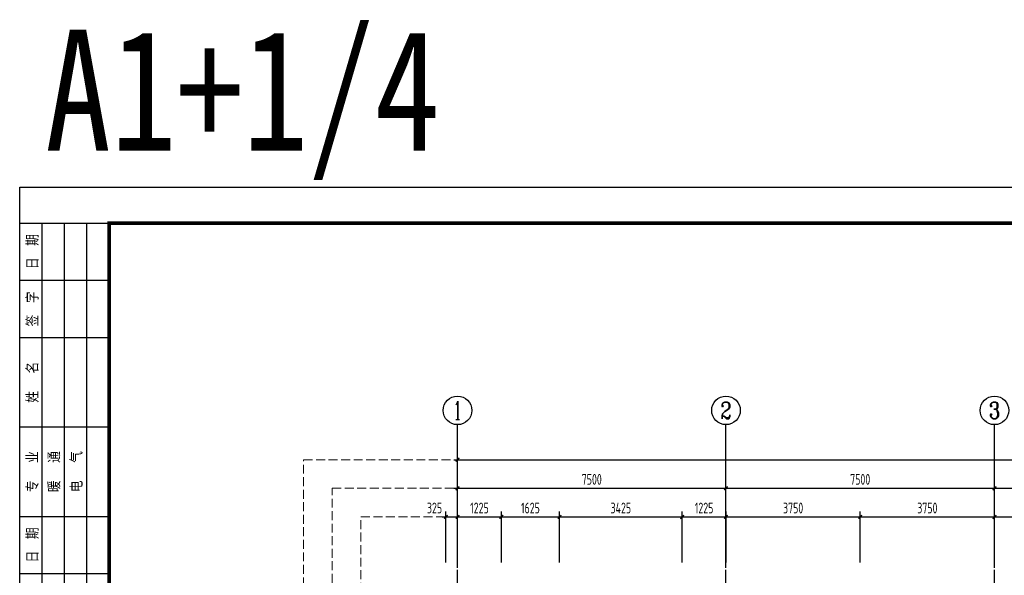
# Model space of a CAD drawing. Extents: x 545107 to 650924, y 150000 to 214086.
# Tile 5 of 15: x 545107 to 572613, y 198551 to 214086. Entities that reach past the tile are written whole.
import ezdxf
from ezdxf.enums import TextEntityAlignment as Align

# ---------------------------------------------------------------- set-up
doc = ezdxf.new("R2010")
doc.units = 0
doc.header["$LTSCALE"] = 1000
doc.linetypes.add('DASH', pattern=[0.35, 0.25, -0.1])
doc.linetypes.add('DOTE', pattern=[2.42, 2, -0.2, 0.02, -0.2])
doc.layers.get('0').update_dxf_attribs({"linetype": 'CONTINUOUS'})
doc.layers.get('Defpoints').update_dxf_attribs({"linetype": 'CONTINUOUS'})
doc.layers.add('A-ASIS', color=115, linetype='DASH', lineweight=0, plot=False)
for name, color, linetype in [('AXIS', 3, 'CONTINUOUS'), ('AXIS_TEXT', 7, 'CONTINUOUS'), ('H-图框', 4, 'CONTINUOUS'), ('S-DOTE', 253, 'DOTE'), ('S-PUB_TITLE', 4, 'CONTINUOUS'), ('S-TEXT', 7, 'CONTINUOUS')]:
    doc.layers.add(name, color=color, linetype=linetype)
doc.styles.add('_TCH_AXIS', font='COMPLEX', dxfattribs={"bigfont": 'GBCBIG'})
doc.styles.add('COMPLEX', font='COMPLEX')
doc.styles.add('TSSD_DIMENSION_T3', font='tssdeng.shx', dxfattribs={"width": 0.7, "bigfont": 'Tssdchn.shx'})
doc.styles.add('宋体', font='txt', dxfattribs={"width": 0.8})
doc.styles.add('黑体', font='txt', dxfattribs={"width": 0.8, "height": 600})
doc.dimstyles.new('_TCH_ARCH&&100', dxfattribs={"dimtxt": 300, "dimasz": 100, "dimexe": 150, "dimexo": 200, "dimgap": 100, "dimtad": 1, "dimdec": 0, "dimzin": 0, "dimdsep": 46, "dimtxsty": 'TSSD_DIMENSION_T3', "dimblk": 'ARCHTICK', "dimcen": 0.09, "dimdle": 100, "dimclrt": 7, "dimazin": 2, "dimtfac": 1, "dimtdec": 0, "dimtix": 1, "dimtmove": 2, "dimatfit": 3, "dimfxl": 100, "dimtolj": 1, "dimtzin": 0, "dimarcsym": 0})

# ---------------------------------------------------------------- blocks, each defined once
blk = doc.blocks.new('_ArchTick')
at = {"color": 0, "linetype": 'ByBlock', "const_width": 0.4}
blk.add_lwpolyline([(-0.5, -0.5), (0.5, 0.5)], dxfattribs=at)
blk = doc.blocks.new('*D138')
at = {"layer": 'AXIS', "color": 0, "lineweight": -2, "transparency": 16777216}
for p, q in [((5700, 37190), (79550, 37190)), ((5800, 34315), (5800, 37340)), ((79450, 34315), (79450, 37340))]:
    blk.add_line(p, q, dxfattribs=at)
at = {"layer": 'Defpoints', "color": 0, "transparency": 16777216}
for p in [(79450, 37190), (5800, 34115), (79450, 34115)]:
    blk.add_point(p, dxfattribs=at)
at = {"layer": 'AXIS', "color": 0, "lineweight": -2, "transparency": 16777216, "xscale": 100, "yscale": 100, "zscale": 100, "rotation": 180}
blk.add_blockref('_ArchTick', (5800, 37190), dxfattribs=at)
at = {"layer": 'AXIS', "color": 0, "lineweight": -2, "transparency": 16777216, "xscale": 100, "yscale": 100, "zscale": 100}
blk.add_blockref('_ArchTick', (79450, 37190), dxfattribs=at)
at = {"layer": 'AXIS', "color": 7, "transparency": 16777216, "insert": (42625, 37440), "char_height": 300, "attachment_point": 5, "style": 'TSSD_DIMENSION_T3'}
blk.add_mtext('\\A1;73650', dxfattribs=at)
blk = doc.blocks.new('*D139')
at = {"layer": 'AXIS', "color": 0, "lineweight": -2, "transparency": 16777216}
for p, q in [((5700, 36390), (13400, 36390)), ((5800, 34315), (5800, 36540)), ((13300, 34315), (13300, 36540))]:
    blk.add_line(p, q, dxfattribs=at)
at = {"layer": 'Defpoints', "color": 0, "transparency": 16777216}
for p in [(13300, 36390), (5800, 34115), (13300, 34115)]:
    blk.add_point(p, dxfattribs=at)
at = {"layer": 'AXIS', "color": 0, "lineweight": -2, "transparency": 16777216, "xscale": 100, "yscale": 100, "zscale": 100, "rotation": 180}
blk.add_blockref('_ArchTick', (5800, 36390), dxfattribs=at)
at = {"layer": 'AXIS', "color": 0, "lineweight": -2, "transparency": 16777216, "xscale": 100, "yscale": 100, "zscale": 100}
blk.add_blockref('_ArchTick', (13300, 36390), dxfattribs=at)
at = {"layer": 'AXIS', "color": 7, "transparency": 16777216, "insert": (9550, 36640), "char_height": 300, "attachment_point": 5, "style": 'TSSD_DIMENSION_T3'}
blk.add_mtext('\\A1;7500', dxfattribs=at)
blk = doc.blocks.new('*D140')
at = {"layer": 'AXIS', "color": 0, "lineweight": -2, "transparency": 16777216}
for p, q in [((13200, 36390), (20900, 36390)), ((13300, 34315), (13300, 36540)), ((20800, 34315), (20800, 36540))]:
    blk.add_line(p, q, dxfattribs=at)
at = {"layer": 'Defpoints', "color": 0, "transparency": 16777216}
for p in [(20800, 36390), (13300, 34115), (20800, 34115)]:
    blk.add_point(p, dxfattribs=at)
at = {"layer": 'AXIS', "color": 0, "lineweight": -2, "transparency": 16777216, "xscale": 100, "yscale": 100, "zscale": 100, "rotation": 180}
blk.add_blockref('_ArchTick', (13300, 36390), dxfattribs=at)
at = {"layer": 'AXIS', "color": 0, "lineweight": -2, "transparency": 16777216, "xscale": 100, "yscale": 100, "zscale": 100}
blk.add_blockref('_ArchTick', (20800, 36390), dxfattribs=at)
at = {"layer": 'AXIS', "color": 7, "transparency": 16777216, "insert": (17050, 36640), "char_height": 300, "attachment_point": 5, "style": 'TSSD_DIMENSION_T3'}
blk.add_mtext('\\A1;7500', dxfattribs=at)
blk = doc.blocks.new('*D141')
at = {"layer": 'AXIS', "color": 0, "lineweight": -2, "transparency": 16777216}
for p, q in [((20700, 36390), (28400, 36390)), ((20800, 34315), (20800, 36540)), ((28300, 34315), (28300, 36540))]:
    blk.add_line(p, q, dxfattribs=at)
at = {"layer": 'Defpoints', "color": 0, "transparency": 16777216}
for p in [(28300, 36390), (20800, 34115), (28300, 34115)]:
    blk.add_point(p, dxfattribs=at)
at = {"layer": 'AXIS', "color": 0, "lineweight": -2, "transparency": 16777216, "xscale": 100, "yscale": 100, "zscale": 100, "rotation": 180}
blk.add_blockref('_ArchTick', (20800, 36390), dxfattribs=at)
at = {"layer": 'AXIS', "color": 0, "lineweight": -2, "transparency": 16777216, "xscale": 100, "yscale": 100, "zscale": 100}
blk.add_blockref('_ArchTick', (28300, 36390), dxfattribs=at)
at = {"layer": 'AXIS', "color": 7, "transparency": 16777216, "insert": (24550, 36640), "char_height": 300, "attachment_point": 5, "style": 'TSSD_DIMENSION_T3'}
blk.add_mtext('\\A1;7500', dxfattribs=at)
blk = doc.blocks.new('_AXISO')
blk.add_circle((0, 0), 0.5)
at = {"layer": 'AXIS_TEXT', "style": 'COMPLEX', "width": 1.041667}
blk.add_attdef('A', text='', height=0.56, dxfattribs=at).set_placement((-0.25, -0.28), (0.25, -0.28), align=Align.FIT)
blk = doc.blocks.new('会签栏')
at = {"layer": 'S-PUB_TITLE'}
for p, q in [((353298, -163828), (355798, -163828)), ((353298, -180228), (353298, -163828)), ((353923, -180228), (353923, -163828)), ((354548, -180228), (354548, -163828)), ((355173, -172028), (355173, -163828)), ((355798, -180228), (355798, -163828)), ((353298, -165428), (355798, -165428)), ((353298, -167028), (355798, -167028)), ((353298, -169528), (355798, -169528)), ((353298, -172028), (355798, -172028)), ((355173, -180228), (355173, -172028)), ((353298, -173628), (355798, -173628)), ((353298, -175228), (355798, -175228)), ((353298, -177728), (355798, -177728)), ((353298, -180228), (355798, -180228))]:
    blk.add_line(p, q, dxfattribs=at)
at = {"layer": 'S-PUB_TITLE', "style": '宋体', "width": 0.8}
for s, p in [('日  期', (353648, -164628)), ('签  字', (353648, -166228)), ('姓   名', (353648, -168278)), ('专   业', (353648, -170778)), ('暖   通', (354255, -170778)), ('电   气', (354877, -170778)), ('日  期', (353648, -172828)), ('签  字', (353648, -174428)), ('姓   名', (353648, -176478)), ('给 排 水', (355477, -178978)), ('专   业', (353648, -178978)), ('建   筑', (354260, -178978)), ('结   构', (354883, -178978))]:
    blk.add_text(s, height=300, rotation=90, dxfattribs=at).set_placement(p, align=Align.MIDDLE_CENTER)
blk = doc.blocks.new('*D37')
at = {"layer": 'Defpoints', "color": 0, "linetype": 'ByBlock', "transparency": 16777216}
for p in [(576088, 200183), (572338, 198707), (576088, 198707)]:
    blk.add_point(p, dxfattribs=at)
at = {"layer": 'S-TEXT', "color": 0, "linetype": 'ByBlock', "lineweight": -2, "transparency": 16777216}
for p, q in [((572338, 198907), (572338, 200333)), ((576088, 198907), (576088, 200333)), ((572238, 200183), (576188, 200183))]:
    blk.add_line(p, q, dxfattribs=at)
at = {"layer": 'S-TEXT', "color": 0, "linetype": 'ByBlock', "lineweight": -2, "transparency": 16777216, "xscale": 100, "yscale": 100, "zscale": 100, "rotation": 180}
blk.add_blockref('_ArchTick', (572338, 200183), dxfattribs=at)
at = {"layer": 'S-TEXT', "color": 0, "linetype": 'ByBlock', "lineweight": -2, "transparency": 16777216, "xscale": 100, "yscale": 100, "zscale": 100}
blk.add_blockref('_ArchTick', (576088, 200183), dxfattribs=at)
at = {"layer": 'S-TEXT', "color": 7, "linetype": 'ByBlock', "transparency": 16777216, "insert": (574213, 200433), "char_height": 300, "attachment_point": 5, "style": 'TSSD_DIMENSION_T3'}
blk.add_mtext('\\A1;3750', dxfattribs=at)
blk = doc.blocks.new('*D38')
at = {"layer": 'Defpoints', "color": 0, "linetype": 'ByBlock', "transparency": 16777216}
for p in [(572338, 200183), (568588, 198707), (572338, 198707)]:
    blk.add_point(p, dxfattribs=at)
at = {"layer": 'S-TEXT', "color": 0, "linetype": 'ByBlock', "lineweight": -2, "transparency": 16777216}
for p, q in [((568588, 198907), (568588, 200333)), ((572338, 198907), (572338, 200333)), ((568488, 200183), (572438, 200183))]:
    blk.add_line(p, q, dxfattribs=at)
at = {"layer": 'S-TEXT', "color": 0, "linetype": 'ByBlock', "lineweight": -2, "transparency": 16777216, "xscale": 100, "yscale": 100, "zscale": 100, "rotation": 180}
blk.add_blockref('_ArchTick', (568588, 200183), dxfattribs=at)
at = {"layer": 'S-TEXT', "color": 0, "linetype": 'ByBlock', "lineweight": -2, "transparency": 16777216, "xscale": 100, "yscale": 100, "zscale": 100}
blk.add_blockref('_ArchTick', (572338, 200183), dxfattribs=at)
at = {"layer": 'S-TEXT', "color": 7, "linetype": 'ByBlock', "transparency": 16777216, "insert": (570463, 200433), "char_height": 300, "attachment_point": 5, "style": 'TSSD_DIMENSION_T3'}
blk.add_mtext('\\A1;3750', dxfattribs=at)
blk = doc.blocks.new('*D39')
at = {"layer": 'Defpoints', "color": 0, "linetype": 'ByBlock', "transparency": 16777216}
for p in [(568588, 200183), (564838, 198707), (568588, 198707)]:
    blk.add_point(p, dxfattribs=at)
at = {"layer": 'S-TEXT', "color": 0, "linetype": 'ByBlock', "lineweight": -2, "transparency": 16777216}
for p, q in [((564838, 198907), (564838, 200333)), ((568588, 198907), (568588, 200333)), ((564738, 200183), (568688, 200183))]:
    blk.add_line(p, q, dxfattribs=at)
at = {"layer": 'S-TEXT', "color": 0, "linetype": 'ByBlock', "lineweight": -2, "transparency": 16777216, "xscale": 100, "yscale": 100, "zscale": 100, "rotation": 180}
blk.add_blockref('_ArchTick', (564838, 200183), dxfattribs=at)
at = {"layer": 'S-TEXT', "color": 0, "linetype": 'ByBlock', "lineweight": -2, "transparency": 16777216, "xscale": 100, "yscale": 100, "zscale": 100}
blk.add_blockref('_ArchTick', (568588, 200183), dxfattribs=at)
at = {"layer": 'S-TEXT', "color": 7, "linetype": 'ByBlock', "transparency": 16777216, "insert": (566713, 200433), "char_height": 300, "attachment_point": 5, "style": 'TSSD_DIMENSION_T3'}
blk.add_mtext('\\A1;3750', dxfattribs=at)
blk = doc.blocks.new('*D40')
at = {"layer": 'Defpoints', "color": 0, "linetype": 'ByBlock', "transparency": 16777216}
for p in [(564838, 200183), (563613, 198707), (564838, 198707)]:
    blk.add_point(p, dxfattribs=at)
at = {"layer": 'S-TEXT', "color": 0, "linetype": 'ByBlock', "lineweight": -2, "transparency": 16777216}
for p, q in [((563613, 198907), (563613, 200333)), ((564838, 198907), (564838, 200333)), ((563513, 200183), (564938, 200183))]:
    blk.add_line(p, q, dxfattribs=at)
at = {"layer": 'S-TEXT', "color": 0, "linetype": 'ByBlock', "lineweight": -2, "transparency": 16777216, "xscale": 100, "yscale": 100, "zscale": 100, "rotation": 180}
blk.add_blockref('_ArchTick', (563613, 200183), dxfattribs=at)
at = {"layer": 'S-TEXT', "color": 0, "linetype": 'ByBlock', "lineweight": -2, "transparency": 16777216, "xscale": 100, "yscale": 100, "zscale": 100}
blk.add_blockref('_ArchTick', (564838, 200183), dxfattribs=at)
at = {"layer": 'S-TEXT', "color": 7, "linetype": 'ByBlock', "transparency": 16777216, "insert": (564225, 200433), "char_height": 300, "attachment_point": 5, "style": 'TSSD_DIMENSION_T3'}
blk.add_mtext('\\A1;1225', dxfattribs=at)
blk = doc.blocks.new('*D41')
at = {"layer": 'Defpoints', "color": 0, "linetype": 'ByBlock', "transparency": 16777216}
for p in [(563613, 200183), (560188, 198707), (563613, 198707)]:
    blk.add_point(p, dxfattribs=at)
at = {"layer": 'S-TEXT', "color": 0, "linetype": 'ByBlock', "lineweight": -2, "transparency": 16777216}
for p, q in [((560188, 198907), (560188, 200333)), ((563613, 198907), (563613, 200333)), ((560088, 200183), (563713, 200183))]:
    blk.add_line(p, q, dxfattribs=at)
at = {"layer": 'S-TEXT', "color": 0, "linetype": 'ByBlock', "lineweight": -2, "transparency": 16777216, "xscale": 100, "yscale": 100, "zscale": 100, "rotation": 180}
blk.add_blockref('_ArchTick', (560188, 200183), dxfattribs=at)
at = {"layer": 'S-TEXT', "color": 0, "linetype": 'ByBlock', "lineweight": -2, "transparency": 16777216, "xscale": 100, "yscale": 100, "zscale": 100}
blk.add_blockref('_ArchTick', (563613, 200183), dxfattribs=at)
at = {"layer": 'S-TEXT', "color": 7, "linetype": 'ByBlock', "transparency": 16777216, "insert": (561900, 200433), "char_height": 300, "attachment_point": 5, "style": 'TSSD_DIMENSION_T3'}
blk.add_mtext('\\A1;3425', dxfattribs=at)
blk = doc.blocks.new('*D42')
at = {"layer": 'Defpoints', "color": 0, "linetype": 'ByBlock', "transparency": 16777216}
for p in [(560188, 200183), (558563, 198707), (560188, 198707)]:
    blk.add_point(p, dxfattribs=at)
at = {"layer": 'S-TEXT', "color": 0, "linetype": 'ByBlock', "lineweight": -2, "transparency": 16777216}
for p, q in [((558563, 198907), (558563, 200333)), ((560188, 198907), (560188, 200333)), ((558463, 200183), (560288, 200183))]:
    blk.add_line(p, q, dxfattribs=at)
at = {"layer": 'S-TEXT', "color": 0, "linetype": 'ByBlock', "lineweight": -2, "transparency": 16777216, "xscale": 100, "yscale": 100, "zscale": 100, "rotation": 180}
blk.add_blockref('_ArchTick', (558563, 200183), dxfattribs=at)
at = {"layer": 'S-TEXT', "color": 0, "linetype": 'ByBlock', "lineweight": -2, "transparency": 16777216, "xscale": 100, "yscale": 100, "zscale": 100}
blk.add_blockref('_ArchTick', (560188, 200183), dxfattribs=at)
at = {"layer": 'S-TEXT', "color": 7, "linetype": 'ByBlock', "transparency": 16777216, "insert": (559375, 200433), "char_height": 300, "attachment_point": 5, "style": 'TSSD_DIMENSION_T3'}
blk.add_mtext('\\A1;1625', dxfattribs=at)
blk = doc.blocks.new('*D43')
at = {"layer": 'Defpoints', "color": 0, "linetype": 'ByBlock', "transparency": 16777216}
for p in [(558563, 200183), (557338, 198707), (558563, 198707)]:
    blk.add_point(p, dxfattribs=at)
at = {"layer": 'S-TEXT', "color": 0, "linetype": 'ByBlock', "lineweight": -2, "transparency": 16777216}
for p, q in [((557338, 198907), (557338, 200333)), ((558563, 198907), (558563, 200333)), ((557238, 200183), (558663, 200183))]:
    blk.add_line(p, q, dxfattribs=at)
at = {"layer": 'S-TEXT', "color": 0, "linetype": 'ByBlock', "lineweight": -2, "transparency": 16777216, "xscale": 100, "yscale": 100, "zscale": 100, "rotation": 180}
blk.add_blockref('_ArchTick', (557338, 200183), dxfattribs=at)
at = {"layer": 'S-TEXT', "color": 0, "linetype": 'ByBlock', "lineweight": -2, "transparency": 16777216, "xscale": 100, "yscale": 100, "zscale": 100}
blk.add_blockref('_ArchTick', (558563, 200183), dxfattribs=at)
at = {"layer": 'S-TEXT', "color": 7, "linetype": 'ByBlock', "transparency": 16777216, "insert": (557950, 200433), "char_height": 300, "attachment_point": 5, "style": 'TSSD_DIMENSION_T3'}
blk.add_mtext('\\A1;1225', dxfattribs=at)
blk = doc.blocks.new('*D44')
at = {"layer": 'Defpoints', "color": 0, "linetype": 'ByBlock', "transparency": 16777216}
for p in [(557338, 200183), (557013, 198707), (557338, 198707)]:
    blk.add_point(p, dxfattribs=at)
at = {"layer": 'S-TEXT', "color": 0, "linetype": 'ByBlock', "lineweight": -2, "transparency": 16777216}
for p, q in [((557013, 198907), (557013, 200333)), ((557338, 198907), (557338, 200333)), ((556913, 200183), (557438, 200183))]:
    blk.add_line(p, q, dxfattribs=at)
at = {"layer": 'S-TEXT', "color": 0, "linetype": 'ByBlock', "lineweight": -2, "transparency": 16777216, "xscale": 100, "yscale": 100, "zscale": 100, "rotation": 180}
blk.add_blockref('_ArchTick', (557013, 200183), dxfattribs=at)
at = {"layer": 'S-TEXT', "color": 0, "linetype": 'ByBlock', "lineweight": -2, "transparency": 16777216, "xscale": 100, "yscale": 100, "zscale": 100}
blk.add_blockref('_ArchTick', (557338, 200183), dxfattribs=at)
at = {"layer": 'S-TEXT', "color": 7, "linetype": 'ByBlock', "transparency": 16777216, "insert": (556695, 200433), "char_height": 300, "attachment_point": 5, "style": 'TSSD_DIMENSION_T3'}
blk.add_mtext('\\A1;325', dxfattribs=at)
blk = doc.blocks.new('A$C338D70EA')
at = {"layer": 'A-ASIS'}
for points in [[(83750, 1450), (1500, 1450), (1500, 37189.7), (83750, 37189.7)], [(82950, 2250), (2300, 2250), (2300, 36389.7), (82950, 36389.7)], [(82150, 3050), (3100, 3050), (3100, 35589.7), (82150, 35589.7)]]:
    blk.add_lwpolyline(points, close=True, dxfattribs=at)
at = {"layer": 'AXIS'}
for p, q in [((5800, 34169.7), (5800, 38169.7)), ((13300, 34169.7), (13300, 38169.7)), ((20800, 34169.7), (20800, 38169.7))]:
    blk.add_line(p, q, dxfattribs=at)
at = {"layer": 'S-DOTE', "linetype": 'DOTE'}
for p, q in [((5800, 2250), (5800, 34114.7)), ((13300, 2250), (13300, 34114.7)), ((20800, 2250), (20800, 34114.7))]:
    blk.add_line(p, q, dxfattribs=at)
at = {"layer": 'AXIS'}
ref = blk.add_blockref('_AXISO', (5800, 38569.7), dxfattribs=dict(at, xscale=800, yscale=800, zscale=800))
ref.add_attrib('A', '1', dxfattribs={"layer": 'AXIS_TEXT', "height": 514.7, "style": '_TCH_AXIS'}).set_placement((5689.7, 38312.4), (5910.3, 38312.4), align=Align.FIT)
ref = blk.add_blockref('_AXISO', (13300, 38569.7), dxfattribs=dict(at, xscale=800, yscale=800, zscale=800))
ref.add_attrib('A', '2', dxfattribs={"layer": 'AXIS_TEXT', "height": 465.9, "style": '_TCH_AXIS'}).set_placement((13144.7, 38336.8), (13455.3, 38336.8), align=Align.FIT)
ref = blk.add_blockref('_AXISO', (20800, 38569.7), dxfattribs=dict(at, xscale=800, yscale=800, zscale=800))
ref.add_attrib('A', '3', dxfattribs={"layer": 'AXIS_TEXT', "height": 465.9, "style": '_TCH_AXIS'}).set_placement((20644.7, 38336.8), (20955.3, 38336.8), align=Align.FIT)
for p1, p2, distance, picture, middle in [((5800, 34114.7), (79450, 34114.7), 3075, '*D138', (42625, 37439.7)), ((5800, 34114.7), (13300, 34114.7), 2275, '*D139', (9550, 36639.7)), ((13300, 34114.7), (20800, 34114.7), 2275, '*D140', (17050, 36639.7)), ((20800, 34114.7), (28300, 34114.7), 2275, '*D141', (24550, 36639.7))]:
    dim = blk.add_aligned_dim(p1=p1, p2=p2, distance=distance, dimstyle='_TCH_ARCH&&100', dxfattribs=at)
    dim.commit()
    dim.dimension.update_dxf_attribs({"geometry": picture, "text_midpoint": middle})

msp = doc.modelspace()

# ---------------------------------------------------------------- linework, layer by layer
at = {"layer": 'H-图框', "color": 3}
msp.add_lwpolyline([(545107, 150000), (545107, 209400), (650232, 209400), (650232, 150000)], close=True, dxfattribs=at)
at = {"layer": 'S-PUB_TITLE', "linetype": 'ByBlock', "const_width": 100}
msp.add_lwpolyline([(547607, 151000), (547607, 208400), (649232, 208400), (649232, 151000)], close=True, dxfattribs=at)

# ---------------------------------------------------------------- block references
at = {"layer": 'S-PUB_TITLE'}
msp.add_blockref('会签栏', (191809.4, 372227.6), dxfattribs=at)
at = {"layer": 'S-TEXT', "linetype": 'ByBlock'}
msp.add_blockref('A$C338D70EA', (551537.6, 164593.5), dxfattribs=at)

# ---------------------------------------------------------------- texts
at = {"layer": 'S-TEXT', "style": '黑体', "width": 0.8}
msp.add_text('A1+1/4', height=3379.75, dxfattribs=at).set_placement((545816.4, 210425.1))

# ---------------------------------------------------------------- dimensions: what is measured, and where the dimension line sits
at = {"layer": 'S-TEXT', "color": 3, "linetype": 'ByBlock'}
dim = msp.add_linear_dim(base=(557337.6, 200183.2), p1=(557012.6, 198707.4), p2=(557337.6, 198707.4), angle=0, dimstyle='_TCH_ARCH&&100', dxfattribs=at)
dim.commit()
dim.dimension.update_dxf_attribs({"geometry": '*D44', "text_midpoint": (556694.6, 200433.2), "dimtype": 129})
for p1, p2, picture, middle in [((557337.6, 198707.4), (558562.6, 198707.4), '*D43', (557950.1, 200433.2)), ((558562.6, 198707.4), (560187.6, 198707.4), '*D42', (559375.1, 200433.2)), ((560187.6, 198707.4), (563612.6, 198707.4), '*D41', (561900.1, 200433.2)), ((563612.6, 198707.4), (564837.6, 198707.4), '*D40', (564225.1, 200433.2)), ((564837.6, 198707.4), (568587.6, 198707.4), '*D39', (566712.6, 200433.2)), ((568587.6, 198707.4), (572337.6, 198707.4), '*D38', (570462.6, 200433.2)), ((572337.6, 198707.4), (576087.6, 198707.4), '*D37', (574212.6, 200433.2))]:
    dim = msp.add_aligned_dim(p1=p1, p2=p2, distance=1475.8, dimstyle='_TCH_ARCH&&100', dxfattribs=at)
    dim.commit()
    dim.dimension.update_dxf_attribs({"geometry": picture, "text_midpoint": middle})

doc.saveas('drawing.dxf')
